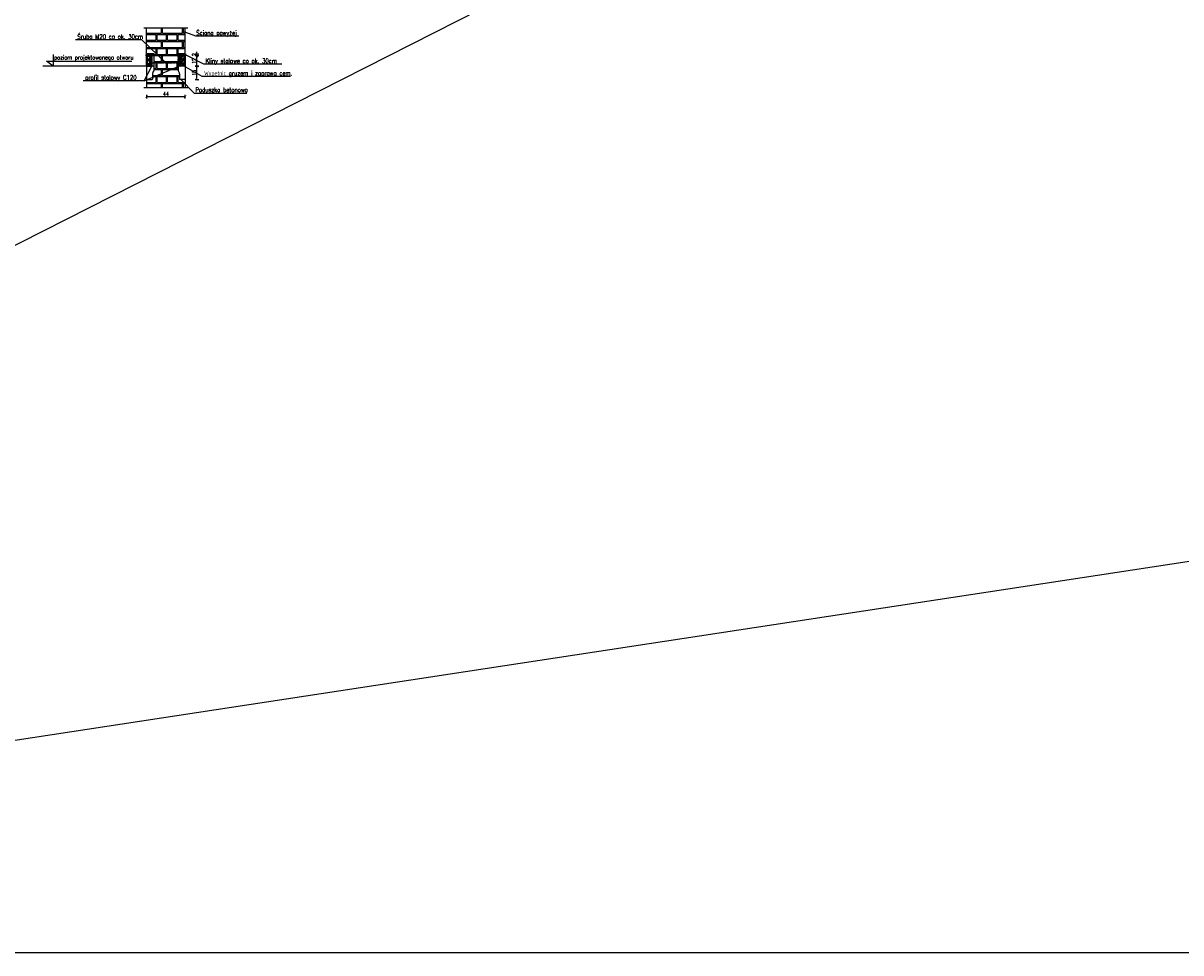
# Model space of a CAD drawing. Header units: millimetres. Extents: x -13852 to 21557, y -10038 to 8820.
# Tile 32 of 42: x 8727 to 10043, y 1332 to 2389. Entities that reach past the tile are written whole.
import ezdxf
from ezdxf.lldxf.tags import DXFTag

# ---------------------------------------------------------------- set-up
doc = ezdxf.new("R2010")
doc.units = ezdxf.units.MM
doc.linetypes.add('CENTER', pattern=[50.8, 31.75, -6.35, 6.35, -6.35])
for name, color, linetype in [('1', 2, 'Continuous'), ('2', 6, 'DASH'), ('3', 4, 'Continuous'), ('4', 1, 'CENTER'), ('5', 251, 'Continuous'), ('DIM', 243, 'Continuous')]:
    doc.layers.add(name, color=color, linetype=linetype)
doc.layers.add('sciany-rzut', color=7, linetype='Continuous', lineweight=25)
doc.styles.add('txt3', font='simplex.shx', dxfattribs={"width": 0.8, "height": 30})
doc.styles.add('ZELB-20', font='romans.shx', dxfattribs={"width": 0.79, "height": 4.4})
tags = doc.linetypes.add('DASH', pattern=[15, 10, -5]).pattern_tags.tags
tags[6:7] = [DXFTag(74, 4), DXFTag(75, 0), DXFTag(340, '0'), DXFTag(46, 0.0), DXFTag(50, 0.0), DXFTag(44, 0.0), DXFTag(45, 0.0)]
tags[4:5] = [DXFTag(74, 4), DXFTag(75, 0), DXFTag(340, '0'), DXFTag(46, 0.0), DXFTag(50, 0.0), DXFTag(44, 0.0), DXFTag(45, 0.0)]
doc.dimstyles.new('ZELB-20', dxfattribs={"dimscale": 5, "dimtxt": 100, "dimasz": 0.2, "dimexe": 1.25, "dimexo": 0.625, "dimgap": 0.2, "dimtad": 1, "dimdec": 1, "dimrnd": 1, "dimdsep": 46, "dimtxsty": 'ZELB-20', "dimblk": 'T1', "dimcen": 10, "dimse1": 1, "dimse2": 1, "dimclrd": 243, "dimclre": 242, "dimclrt": 52, "dimadec": 0, "dimazin": 0, "dimtfac": 0.3333, "dimtdec": 1, "dimtix": 1, "dimtmove": 2, "dimatfit": 3, "dimldrblk": 'NONE', "dimfxl": 0, "dimtvp": 0.8333, "dimtolj": 1, "dimtzin": 12, "dimarcsym": 0})

# ---------------------------------------------------------------- blocks, each defined once
blk = doc.blocks.new('poz')
at = {"layer": '5', "linetype": 'Continuous'}
blk.add_lwpolyline([(0, 81.7), (0, 0), (-47.6, 35), (166.5, 35)], dxfattribs=at)
at = {"layer": '5', "color": 4, "linetype": 'Continuous', "style": 'txt3', "width": 0.75}
blk.add_attdef('POZ', (-29.7, 46), '', height=30, dxfattribs=at)
blk = doc.blocks.new('T1')
at = {"color": 243}
blk.add_line((0, -2), (0, 2), dxfattribs=at)
at = {"color": 243, "const_width": 0.5}
blk.add_lwpolyline([(-1.5, -1.4), (1.5, 1.4)], dxfattribs=at)
blk = doc.blocks.new('*D97')
at = {"layer": '5', "color": 243, "lineweight": -2, "ltscale": 0.6, "transparency": 16777216}
blk.add_line((8924.5, 2325.9), (8924.5, 2338.9), dxfattribs=at)
at = {"layer": 'Defpoints', "color": 0, "ltscale": 0.6, "transparency": 16777216}
for p in [(8911.2, 2339.9), (8924.5, 2339.9), (8911.2, 2324.9)]:
    blk.add_point(p, dxfattribs=at)
at = {"layer": '5', "color": 243, "lineweight": -2, "ltscale": 0.6, "transparency": 16777216}
for p, rotation in [((8924.5, 2339.9), 90), ((8924.5, 2324.9), 270)]:
    blk.add_blockref('T1', p, dxfattribs=dict(at, rotation=rotation))
at = {"layer": '5', "color": 52, "ltscale": 0.6, "transparency": 16777216, "insert": (8921.3, 2332.4), "char_height": 4.4, "attachment_point": 5, "rotation": 90, "style": 'ZELB-20'}
blk.add_mtext('\\A1;15', dxfattribs=at)
blk = doc.blocks.new('_NONE')
at = {"color": 0, "linetype": 'ByBlock'}
blk.add_circle((0, 0), 0.25, dxfattribs=at)
blk = doc.blocks.new('*D98')
at = {"layer": '5', "color": 243, "lineweight": -2, "ltscale": 0.6, "transparency": 16777216}
blk.add_line((8924.5, 2340.9), (8924.5, 2350.9), dxfattribs=at)
at = {"layer": 'Defpoints', "color": 0, "ltscale": 0.6, "transparency": 16777216}
for p in [(8911.6, 2351.9), (8924.5, 2351.9), (8911.2, 2339.9)]:
    blk.add_point(p, dxfattribs=at)
at = {"layer": '5', "color": 243, "lineweight": -2, "ltscale": 0.6, "transparency": 16777216}
for p, rotation in [((8924.5, 2351.9), 90), ((8924.5, 2339.9), 270)]:
    blk.add_blockref('T1', p, dxfattribs=dict(at, rotation=rotation))
at = {"layer": '5', "color": 52, "ltscale": 0.6, "transparency": 16777216, "insert": (8921.3, 2345.9), "char_height": 4.4, "attachment_point": 5, "rotation": 90, "style": 'ZELB-20'}
blk.add_mtext('\\A1;12', dxfattribs=at)
blk = doc.blocks.new('*D95')
at = {"layer": '5', "color": 243, "lineweight": -2, "ltscale": 0.6, "transparency": 16777216}
blk.add_line((8868.2, 2305.3), (8910.2, 2305.3), dxfattribs=at)
at = {"layer": 'Defpoints', "color": 0, "ltscale": 0.6, "transparency": 16777216}
for p in [(8911.2, 2317.1), (8867.2, 2315.8), (8911.2, 2305.3)]:
    blk.add_point(p, dxfattribs=at)
at = {"layer": '5', "color": 243, "lineweight": -2, "ltscale": 0.6, "transparency": 16777216, "rotation": 180}
blk.add_blockref('T1', (8867.2, 2305.3), dxfattribs=at)
at = {"layer": '5', "color": 243, "lineweight": -2, "ltscale": 0.6, "transparency": 16777216}
blk.add_blockref('T1', (8911.2, 2305.3), dxfattribs=at)
at = {"layer": '5', "color": 52, "ltscale": 0.6, "transparency": 16777216, "insert": (8889.2, 2308.5), "char_height": 4.4, "attachment_point": 5, "style": 'ZELB-20'}
blk.add_mtext('\\A1;44', dxfattribs=at)
blk = doc.blocks.new('*D106')
at = {"layer": 'Defpoints', "color": 0, "transparency": 16777216}
for p in [(8911.2, 2354.1), (8911.2, 2351.9), (8924.5, 2354.1)]:
    blk.add_point(p, dxfattribs=at)
at = {"layer": 'DIM', "color": 243, "lineweight": -2, "transparency": 16777216}
for p, q in [((8924.5, 2355.1), (8924.5, 2356.1)), ((8924.5, 2351.9), (8924.5, 2354.1)), ((8924.5, 2350.9), (8924.5, 2349.9))]:
    blk.add_line(p, q, dxfattribs=at)
for p, rotation in [((8924.5, 2354.1), 270), ((8924.5, 2351.9), 90)]:
    blk.add_blockref('T1', p, dxfattribs=dict(at, rotation=rotation))
at = {"layer": 'DIM', "color": 52, "transparency": 16777216, "insert": (8921.3, 2353), "char_height": 4.4, "attachment_point": 5, "rotation": 90, "style": 'ZELB-20'}
blk.add_mtext('\\A1;2', dxfattribs=at)

msp = doc.modelspace()

# ---------------------------------------------------------------- hatches: boundary and pattern name
at = {"layer": '5'}
h = msp.add_hatch(dxfattribs=at)
h.set_pattern_fill('AR-BRELM', color=256, scale=3, style=0)
h.set_pattern_definition([(0, (-11898.911, 23467.986), (0, 16.002), [22.875, -1.125]), (0, (-11898.911, 23474.736), (0, 16.002), [22.875, -1.125]), (0, (-11892.911, 23475.987), (0, 16.002), [10.875, -1.125]), (0, (-11892.911, 23482.737), (0, 16.002), [10.875, -1.125]), (90, (-11898.911, 23467.986), (-24, 1e-15), [6.75, -9.252]), (90, (-11900.036, 23467.986), (-24, 1e-15), [6.75, -9.252]), (90, (-11892.911, 23475.987), (-12, 7e-16), [6.75, -9.252]), (90, (-11894.036, 23475.987), (-12, 7e-16), [6.75, -9.252])])
h.paths.add_polyline_path([(8875.446, 2333.869), (8874.353, 2333.869), (8873.745, 2324.904), (8867.21, 2324.904), (8867.21, 2315.764), (8911.21, 2315.764), (8911.21, 2324.904), (8904.728, 2324.916), (8904.158, 2333.105), (8902.973, 2333.105), (8902.973, 2339.916), (8903.683, 2339.916), (8902.698, 2354.052), (8911.21, 2354.052), (8911.21, 2383.481), (8867.21, 2383.481), (8867.21, 2354.052), (8875.721, 2354.052), (8874.763, 2339.916), (8875.446, 2339.916)])
at = {"layer": '5', "ltscale": 0.6}
h = msp.add_hatch(dxfattribs=at)
h.set_pattern_fill('ANSI38', color=256, scale=11, style=0)
h.set_pattern_definition([(135, (6508.7752, 7894.9973), (0.97227182, 0.97227182), []), (45, (6508.7752, 7894.9973), (2.91681547, 0.97227182), [3.4375, -2.0625])])
h.paths.add_polyline_path([(8866.524, 2354.141), (8875.721, 2352.958), (8875.721, 2351.916), (8866.524, 2351.916)])
at = {"layer": '5'}
h = msp.add_hatch(dxfattribs=at)
h.set_pattern_fill('GRAVEL', color=256, scale=0.2)
h.set_pattern_definition([(228.0127875, (-8.3424, 5.08), (-40.640000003, -45.719999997), [0.683443, -67.6609673]), (184.969741, (-8.7996, 4.572), (60.959999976, 5.0800002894), [1.1728094, -116.1080978]), (132.510447, (-9.968, 4.4704), (50.800000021, -55.87999998), [0.826963, -81.8694456]), (267.273689, (-11.9492, 3.2004), (5.0800000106, 101.5999999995), [1.068009, -105.7328749]), (292.8336542, (-12, 2.1336), (-25.400000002, 60.959999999), [1.0472674, -103.6796155]), (357.273689, (-11.5936, 1.1684), (-101.5999999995, 5.0800000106), [1.068009, -105.7328749]), (37.6942405, (-10.5268, 1.1176), (-66.039999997, -50.8000000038), [1.4123873, -139.8262306]), (72.2553284, (-9.4092, 1.9812), (35.5600000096, 111.759999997), [1.333439, -132.0105132]), (121.4295656, (-9.0028, 3.2512), (-40.640000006, 66.0399999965), [1.071626, -106.0910914]), (175.2363583, (-9.5616, 4.1656), (55.88, -5.080000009), [1.2234266, -59.947874]), (222.3974378, (-10.7808, 4.2672), (-60.959999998, -55.880000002), [1.5821558, -156.633545]), (138.814075, (-6.92, 3.1496), (-35.559999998, 30.480000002), [0.540009, -53.4611316]), (171.4692344, (-7.3264, 3.5052), (66.040000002, -10.1599999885), [1.027364, -101.709278]), (225, (-8.3424, 3.6576), (-7e-16, -5.08), [0.7184187, -6.4657862]), (203.1985905, (-8.698, 4.2672), (25.4, 10.16), [0.3868826, -38.3012447]), (291.80141, (-9.0536, 4.1148), (-5.08, 15.24), [0.5471312, -26.809506]), (30.963757, (-8.8504, 3.6068), (15.24, 10.16), [0.8886393, -28.7325963]), (161.565051, (-8.0884, 4.064), (10.16, -5.08), [0.6425743, -15.4217962]), (16.3895403, (-12, 4.1148), (50.8, 15.24), [0.900176, -89.1176533]), (70.346176, (-11.1364, 4.3688), (-20.320000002, -55.879999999), [0.755198, -74.7644314]), (293.1985905, (-8.0884, 5.08), (-10.16, 25.4), [0.7737602, -37.9143672]), (343.6104597, (-7.7836, 4.3688), (-50.800000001, 15.239999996), [0.900176, -89.1176533]), (339.443955, (-12, 0.9652), (-25.4, 10.16), [0.8680704, -42.5354686]), (294.7751406, (-11.1872, 0.6604), (-25.40000003, 55.879999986), [0.7273442, -72.0071868]), (66.8014095, (-8.0376, 0), (10.16, 25.4), [0.7737602, -37.9143672]), (17.3540246, (-7.7328, 0.7112), (-66.039999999, -20.320000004), [0.8515655, -84.304752]), (69.443955, (-10.5268, 0), (-10.16, -25.4), [0.4340352, -42.9695038]), (101.309932, (-8.3424, 0), (-5.08, 20.32), [0.2590292, -25.64399]), (165.963757, (-8.3932, 0.254), (15.24, -5.08), [1.0472674, -19.8981092]), (186.009006, (-9.4092, 0.508), (50.8, 5.080000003), [0.970534, -96.0827297]), (303.690068, (-8.8504, 3.1496), (-5.08, 10.16), [0.7326478, -17.5835527]), (353.1572266, (-8.444, 2.54), (86.3600000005, -10.1599999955), [1.2791135, -126.632018]), (60.945396, (-7.174, 2.3876), (-20.32, -35.56), [0.5230165, -51.7787846]), (90, (-6.92, 2.845), (-5.08, 5.08), [0.3048, -4.7752]), (120.256437, (-9.5108, 0.6604), (20.319999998, -35.560000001), [0.705734, -69.8678815]), (48.0127875, (-9.8664, 1.27), (40.640000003, 45.719999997), [1.3668858, -66.9775244]), (0, (-8.952, 2.286), (5.08, 5.08), [1.3208, -3.7592]), (325.3048465, (-7.6312, 2.286), (50.800000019, -35.559999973), [0.803219, -79.5186334]), (254.054604, (-6.9708, 1.8288), (-5.08, -20.32), [0.7396582, -36.2433]), (207.6459754, (-7.174, 1.1176), (-96.5200000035, -50.7999999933), [1.2042902, -119.2249288]), (175.4260787, (-8.2408, 0.5588), (-66.04, 5.08), [1.274059, -126.131693])])
h.paths.add_polyline_path([(8873.01, 2350.116, 0.41421356), (8872.11, 2351.016), (8868.66, 2351.292, -0.41421356), (8868.21, 2351.742), (8868.21, 2351.916), (8867.21, 2351.916), (8867.21, 2345.467), (8871.294, 2343.916), (8873.01, 2343.916)])
h.paths.add_polyline_path([(8873.01, 2343.916), (8871.294, 2343.916), (8867.21, 2345.467), (8867.21, 2339.916), (8868.21, 2339.916), (8868.21, 2340.09, -0.41421356), (8868.66, 2340.54), (8872.11, 2340.816, 0.41421356), (8873.01, 2341.716)])
at = {"layer": '5', "ltscale": 0.6}
h = msp.add_hatch(dxfattribs=at)
h.set_pattern_fill('ANSI31', color=256, scale=0.2, style=0)
h.set_pattern_definition([(45, (-176.9741, 0), (-0.449012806, 0.449012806), [])])
edge = h.paths.add_edge_path()
edge.add_arc((8868.66, 2340.09), 0.45, 90, 180)
edge.add_line((8868.21, 2340.09), (8868.21, 2339.916))
edge.add_line((8868.21, 2339.916), (8873.71, 2339.916))
edge.add_line((8873.71, 2339.916), (8873.71, 2351.916))
edge.add_line((8873.71, 2351.916), (8868.21, 2351.916))
edge.add_line((8868.21, 2351.916), (8868.21, 2351.742))
edge.add_arc((8868.66, 2351.742), 0.45, 180, 270)
edge.add_line((8868.66, 2351.292), (8872.11, 2351.016))
edge.add_arc((8872.11, 2350.116), 0.9, 0, 90, ccw=False)
edge.add_line((8873.01, 2350.116), (8873.01, 2341.716))
edge.add_arc((8872.11, 2341.716), 0.9, 270, 360, ccw=False)
edge.add_line((8872.11, 2340.816), (8868.66, 2340.54))
h = msp.add_hatch(dxfattribs=at)
h.set_pattern_fill('ANSI38', color=256, scale=11, style=0)
h.set_pattern_definition([(45, (11269.644, 7894.9973), (-0.97227182, 0.97227182), []), (135, (11269.644, 7894.9973), (-2.91681547, 0.97227182), [3.4375, -2.0625])])
h.paths.add_polyline_path([(8911.587, 2354.141), (8902.698, 2352.958), (8902.698, 2351.916), (8911.581, 2351.916)])
h = msp.add_hatch(dxfattribs=at)
h.set_pattern_fill('ANSI31', color=256, scale=0.2, style=0)
h.set_pattern_definition([(45, (-152.9741, 0), (-0.449012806, 0.449012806), [])])
edge = h.paths.add_edge_path()
edge.add_arc((8909.76, 2340.09), 0.45, 0, 90, ccw=False)
edge.add_line((8910.21, 2340.09), (8910.21, 2339.916))
edge.add_line((8910.21, 2339.916), (8904.71, 2339.916))
edge.add_line((8904.71, 2339.916), (8904.71, 2351.916))
edge.add_line((8904.71, 2351.916), (8910.21, 2351.916))
edge.add_line((8910.21, 2351.916), (8910.21, 2351.742))
edge.add_arc((8909.76, 2351.742), 0.45, 270, 360, ccw=False)
edge.add_line((8909.76, 2351.292), (8906.31, 2351.016))
edge.add_arc((8906.31, 2350.116), 0.9, 90, 180)
edge.add_line((8905.41, 2350.116), (8905.41, 2341.716))
edge.add_arc((8906.31, 2341.716), 0.9, 180, 270)
edge.add_line((8906.31, 2340.816), (8909.76, 2340.54))
at = {"layer": '5'}
h = msp.add_hatch(dxfattribs=at)
h.set_pattern_fill('GRAVEL', color=256, scale=0.2)
h.set_pattern_definition([(228.0127875, (15.6576, 5.08), (-40.640000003, -45.719999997), [0.683443, -67.6609673]), (184.969741, (15.2004, 4.572), (60.959999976, 5.0800002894), [1.1728094, -116.1080978]), (132.510447, (14.032, 4.4704), (50.800000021, -55.87999998), [0.826963, -81.8694456]), (267.273689, (12.0508, 3.2004), (5.0800000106, 101.5999999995), [1.068009, -105.7328749]), (292.8336542, (12, 2.1336), (-25.400000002, 60.959999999), [1.0472674, -103.6796155]), (357.273689, (12.4064, 1.1684), (-101.5999999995, 5.0800000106), [1.068009, -105.7328749]), (37.6942405, (13.4732, 1.1176), (-66.039999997, -50.8000000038), [1.4123873, -139.8262306]), (72.2553284, (14.5908, 1.9812), (35.5600000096, 111.759999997), [1.333439, -132.0105132]), (121.4295656, (14.9972, 3.2512), (-40.640000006, 66.0399999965), [1.071626, -106.0910914]), (175.2363583, (14.4384, 4.1656), (55.88, -5.080000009), [1.2234266, -59.947874]), (222.3974378, (13.2192, 4.2672), (-60.959999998, -55.880000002), [1.5821558, -156.633545]), (138.814075, (17.08, 3.1496), (-35.559999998, 30.480000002), [0.540009, -53.4611316]), (171.4692344, (16.6736, 3.5052), (66.040000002, -10.1599999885), [1.027364, -101.709278]), (225, (15.6576, 3.6576), (-7e-16, -5.08), [0.7184187, -6.4657862]), (203.1985905, (15.302, 4.2672), (25.4, 10.16), [0.3868826, -38.3012447]), (291.80141, (14.9464, 4.1148), (-5.08, 15.24), [0.5471312, -26.809506]), (30.963757, (15.1496, 3.6068), (15.24, 10.16), [0.8886393, -28.7325963]), (161.565051, (15.9116, 4.064), (10.16, -5.08), [0.6425743, -15.4217962]), (16.3895403, (12, 4.1148), (50.8, 15.24), [0.900176, -89.1176533]), (70.346176, (12.8636, 4.3688), (-20.320000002, -55.879999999), [0.755198, -74.7644314]), (293.1985905, (15.9116, 5.08), (-10.16, 25.4), [0.7737602, -37.9143672]), (343.6104597, (16.2164, 4.3688), (-50.800000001, 15.239999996), [0.900176, -89.1176533]), (339.443955, (12, 0.9652), (-25.4, 10.16), [0.8680704, -42.5354686]), (294.7751406, (12.8128, 0.6604), (-25.40000003, 55.879999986), [0.7273442, -72.0071868]), (66.8014095, (15.9624, 0), (10.16, 25.4), [0.7737602, -37.9143672]), (17.3540246, (16.2672, 0.7112), (-66.039999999, -20.320000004), [0.8515655, -84.304752]), (69.443955, (13.4732, 0), (-10.16, -25.4), [0.4340352, -42.9695038]), (101.309932, (15.6576, 0), (-5.08, 20.32), [0.2590292, -25.64399]), (165.963757, (15.6068, 0.254), (15.24, -5.08), [1.0472674, -19.8981092]), (186.009006, (14.5908, 0.508), (50.8, 5.080000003), [0.970534, -96.0827297]), (303.690068, (15.1496, 3.1496), (-5.08, 10.16), [0.7326478, -17.5835527]), (353.1572266, (15.556, 2.54), (86.3600000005, -10.1599999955), [1.2791135, -126.632018]), (60.945396, (16.826, 2.3876), (-20.32, -35.56), [0.5230165, -51.7787846]), (90, (17.08, 2.845), (-5.08, 5.08), [0.3048, -4.7752]), (120.256437, (14.4892, 0.6604), (20.319999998, -35.560000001), [0.705734, -69.8678815]), (48.0127875, (14.1336, 1.27), (40.640000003, 45.719999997), [1.3668858, -66.9775244]), (0, (15.048, 2.286), (5.08, 5.08), [1.3208, -3.7592]), (325.3048465, (16.3688, 2.286), (50.800000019, -35.559999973), [0.803219, -79.5186334]), (254.054604, (17.0292, 1.8288), (-5.08, -20.32), [0.7396582, -36.2433]), (207.6459754, (16.826, 1.1176), (-96.5200000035, -50.7999999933), [1.2042902, -119.2249288]), (175.4260787, (15.7592, 0.5588), (-66.04, 5.08), [1.274059, -126.131693])])
h.paths.add_polyline_path([(8905.41, 2350.116, -0.41421356), (8906.31, 2351.016), (8909.76, 2351.292, 0.41421356), (8910.21, 2351.742), (8910.21, 2351.916), (8911.21, 2351.916), (8911.21, 2345.467), (8907.125, 2343.916), (8905.41, 2343.916)])
h.paths.add_polyline_path([(8905.41, 2343.916), (8907.125, 2343.916), (8911.21, 2345.467), (8911.21, 2339.916), (8910.21, 2339.916), (8910.21, 2340.09, 0.41421356), (8909.76, 2340.54), (8906.31, 2340.816, -0.41421356), (8905.41, 2341.716)])

# ---------------------------------------------------------------- linework, layer by layer
at = {"layer": '1', "ltscale": 0.6}
for p, q in [((8867.21, 2354.052), (8867.21, 2383.481)), ((8911.21, 2354.052), (8911.21, 2383.481)), ((8875.721, 2354.052), (8867.21, 2354.052)), ((8867.21, 2339.916), (8867.21, 2351.916)), ((8873.01, 2343.916), (8870.031, 2345.595)), ((8873.01, 2343.916), (8870.031, 2342.236)), ((8875.721, 2351.916), (8875.721, 2354.052)), ((8902.698, 2351.916), (8902.698, 2354.052)), ((8911.21, 2354.052), (8902.698, 2354.052)), ((8905.41, 2343.916), (8908.388, 2345.595)), ((8905.41, 2343.916), (8908.388, 2342.236)), ((8875.446, 2339.916), (8867.21, 2339.916)), ((8911.21, 2339.916), (8902.973, 2339.916))]:
    msp.add_line(p, q, dxfattribs=at)
for points in [[(8868.66, 2340.54, 0.41421356), (8868.21, 2340.09), (8868.21, 2339.916), (8873.71, 2339.916), (8873.71, 2351.916), (8868.21, 2351.916), (8868.21, 2351.742, 0.41421356), (8868.66, 2351.292), (8872.11, 2351.016, -0.41421356), (8873.01, 2350.116), (8873.01, 2341.716, -0.41421356), (8872.11, 2340.816)], [(8909.76, 2340.54, -0.41421356), (8910.21, 2340.09), (8910.21, 2339.916), (8904.71, 2339.916), (8904.71, 2351.916), (8910.21, 2351.916), (8910.21, 2351.742, -0.41421356), (8909.76, 2351.292), (8906.31, 2351.016, 0.41421356), (8905.41, 2350.116), (8905.41, 2341.716, 0.41421356), (8906.31, 2340.816)]]:
    msp.add_lwpolyline(points, format="xyb", close=True, dxfattribs=at)
at = {"layer": '2', "ltscale": 0.6}
for p, q in [((8864.168, 2383.481), (8914.21, 2383.481)), ((8874.013, 2331.573), (8873.924, 2331.215)), ((8873.924, 2331.215), (8873.924, 2326.92)), ((8874.103, 2332.289), (8874.013, 2331.931)), ((8874.013, 2331.931), (8874.013, 2331.573)), ((8874.282, 2332.647), (8874.103, 2332.289)), ((8874.461, 2333.362), (8874.282, 2332.647)), ((8874.73, 2333.72), (8874.461, 2333.362)), ((8874.909, 2334.078), (8874.73, 2333.72)), ((8875.088, 2334.436), (8874.909, 2334.078)), ((8875.177, 2334.794), (8875.088, 2334.436)), ((8875.356, 2335.152), (8875.177, 2334.794)), ((8875.446, 2339.916), (8875.356, 2335.152)), ((8902.973, 2339.916), (8903.063, 2335.152)), ((8903.063, 2335.152), (8903.242, 2334.794)), ((8903.242, 2334.794), (8903.331, 2334.436)), ((8903.331, 2334.436), (8903.511, 2334.078)), ((8903.511, 2334.078), (8903.69, 2333.72)), ((8903.69, 2333.72), (8903.958, 2333.362)), ((8903.958, 2333.362), (8904.137, 2332.647)), ((8904.137, 2332.647), (8904.316, 2332.289)), ((8904.316, 2332.289), (8904.406, 2331.931)), ((8904.406, 2331.931), (8904.406, 2331.573)), ((8904.406, 2331.573), (8904.495, 2331.215)), ((8904.495, 2331.215), (8904.495, 2326.92)), ((8867.21, 2324.916), (8873.691, 2324.916)), ((8873.745, 2325.131), (8873.691, 2324.916)), ((8873.834, 2326.562), (8873.745, 2326.204)), ((8873.745, 2326.204), (8873.745, 2325.131)), ((8873.924, 2326.92), (8873.834, 2326.562)), ((8904.495, 2326.92), (8904.585, 2326.562)), ((8904.585, 2326.562), (8904.674, 2326.204)), ((8904.674, 2326.204), (8904.674, 2325.131)), ((8904.674, 2325.131), (8904.728, 2324.916)), ((8911.21, 2324.916), (8904.728, 2324.916)), ((8864.168, 2315.764), (8914.21, 2315.764))]:
    msp.add_line(p, q, dxfattribs=at)
at = {"layer": '3'}
for p, q in [((8866.524, 2354.141), (8866.524, 2351.916)), ((8911.584, 2354.141), (8911.584, 2351.916))]:
    msp.add_line(p, q, dxfattribs=at)
at = {"layer": '3', "ltscale": 0.6}
for p, q in [((8866.524, 2354.141), (8875.721, 2352.958)), ((8875.721, 2351.916), (8866.524, 2351.916)), ((8911.584, 2354.141), (8902.698, 2352.958)), ((8902.698, 2351.916), (8911.584, 2351.916)), ((8867.21, 2339.916), (8867.21, 2315.764)), ((8911.21, 2339.916), (8911.21, 2315.764))]:
    msp.add_line(p, q, dxfattribs=at)
at = {"layer": '4', "color": 2, "ltscale": 0.2}
msp.add_line((8870.031, 2343.916), (8908.388, 2343.916), dxfattribs=at)
at = {"layer": '5', "lineweight": 25, "ltscale": 0.6}
for p, q in [((8923.203, 2374.039), (8907.591, 2379.899)), ((8972.272, 2374.039), (8923.203, 2374.039)), ((8861.797, 2369.755), (8786.321, 2369.755)), ((8932.189, 2342.228), (8909.73, 2353.749)), ((8930.501, 2328.238), (8909.229, 2340.311)), ((9021.006, 2342.228), (8932.189, 2342.228)), ((8864.541, 2323.391), (8795.169, 2323.391)), ((9030.769, 2328.238), (8930.501, 2328.238)), ((8921.309, 2309.345), (8981.288, 2309.345))]:
    msp.add_line(p, q, dxfattribs=at)
at = {"layer": '5', "ltscale": 0.6}
for p, q in [((8861.797, 2369.755), (8889.21, 2343.916)), ((8788.154, 2345.632), (8850.523, 2345.632)), ((8875.446, 2346.541), (8875.356, 2346.184)), ((8875.356, 2346.184), (8875.356, 2343.32)), ((8875.535, 2350.478), (8875.446, 2350.12)), ((8875.446, 2350.12), (8875.446, 2348.331)), ((8875.446, 2348.331), (8875.535, 2347.973)), ((8875.535, 2346.899), (8875.446, 2346.541)), ((8875.625, 2351.194), (8875.535, 2350.836)), ((8875.535, 2350.836), (8875.535, 2350.478)), ((8875.535, 2347.973), (8875.535, 2346.899)), ((8875.625, 2351.91), (8875.625, 2351.194)), ((8902.794, 2351.91), (8902.794, 2351.194)), ((8902.794, 2351.194), (8902.884, 2350.836)), ((8902.884, 2350.836), (8902.884, 2350.478)), ((8902.884, 2350.478), (8902.973, 2350.12)), ((8902.973, 2348.331), (8902.884, 2347.973)), ((8902.884, 2347.973), (8902.884, 2346.899)), ((8902.884, 2346.899), (8902.973, 2346.541)), ((8902.973, 2350.12), (8902.973, 2348.331)), ((8902.973, 2346.541), (8903.063, 2346.184)), ((8903.063, 2346.184), (8903.063, 2343.32)), ((8867.21, 2339.916), (8749.365, 2339.916)), ((8864.541, 2323.391), (8873.354, 2340.617)), ((8864.541, 2323.391), (8904.83, 2340.384)), ((8875.356, 2343.32), (8875.446, 2342.962)), ((8875.446, 2342.962), (8875.446, 2342.247)), ((8875.446, 2342.247), (8875.535, 2341.889)), ((8875.535, 2340.815), (8875.446, 2340.457)), ((8875.446, 2340.457), (8875.446, 2339.916)), ((8875.535, 2341.889), (8875.535, 2340.815)), ((8902.973, 2342.247), (8902.884, 2341.889)), ((8902.884, 2341.889), (8902.884, 2340.815)), ((8902.884, 2340.815), (8902.973, 2340.457)), ((8903.063, 2343.32), (8902.973, 2342.962)), ((8902.973, 2342.962), (8902.973, 2342.247)), ((8902.973, 2340.457), (8902.973, 2339.916)), ((8921.309, 2309.345), (8906.304, 2324.916))]:
    msp.add_line(p, q, dxfattribs=at)
at = {"layer": 'DIM'}
for p, q in [((7132.203, 1331.666), (18232.913, 6966.285)), ((18232.913, 3022.641), (7132.203, 1331.666))]:
    msp.add_line(p, q, dxfattribs=at)
msp.add_lwpolyline([(7132.203, 3022.641), (18232.913, 3022.641), (18232.913, 1331.666), (7132.203, 1331.666)], close=True, dxfattribs=at)
at = {"layer": 'sciany-rzut'}
for p, q in [((8867.21, 2351.916), (8867.21, 2339.916)), ((8911.21, 2351.916), (8911.21, 2339.916))]:
    msp.add_line(p, q, dxfattribs=at)

# ---------------------------------------------------------------- block references
at = {"layer": '5', "ltscale": 0.6, "xscale": 0.1633333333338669, "yscale": 0.1633333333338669, "zscale": 0.1633333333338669}
msp.add_blockref('poz', (8760.963, 2339.916), dxfattribs=at).add_auto_attribs({'POZ': '  poziom projektowanego otworu'})

# ---------------------------------------------------------------- texts
at = {"layer": '3', "lineweight": 25, "style": 'txt3', "width": 0.75}
for s, p in [('Śruba M20 co ok. 30cm', (8788.472, 2370.952)), ('Ściana powyżej', (8923.697, 2375.236)), ('Kliny stalowe co ok. 30cm', (8934.34, 2343.424)), ('Wypełnic gruzem i zaprawą cem.', (8932.652, 2329.434)), ('profil stalowy C120', (8797.32, 2324.588)), ('Poduszka betonowa', (8922.634, 2310.541))]:
    msp.add_text(s, height=5.12, dxfattribs=at).set_placement(p)

# ---------------------------------------------------------------- dimensions: what is measured, and where the dimension line sits
at = {"layer": '5', "ltscale": 0.6}
for base, p1, p2, picture, middle in [((8924.484, 2351.916), (8911.21, 2339.916), (8911.584, 2351.916), '*D98', (8921.284, 2345.916)), ((8924.484, 2339.916), (8911.21, 2324.904), (8911.21, 2339.916), '*D97', (8921.284, 2332.41))]:
    dim = msp.add_linear_dim(base=base, p1=p1, p2=p2, angle=90, dimstyle='ZELB-20', dxfattribs=at)
    dim.commit()
    dim.dimension.update_dxf_attribs({"geometry": picture, "text_midpoint": middle})
dim = msp.add_linear_dim(base=(8911.21, 2305.339), p1=(8867.21, 2315.764), p2=(8911.21, 2317.132), dimstyle='ZELB-20', dxfattribs=at)
dim.commit()
dim.dimension.update_dxf_attribs({"geometry": '*D95', "text_midpoint": (8889.21, 2308.539)})
at = {"layer": 'DIM'}
dim = msp.add_linear_dim(base=(8924.484, 2354.091), p1=(8911.21, 2351.916), p2=(8911.21, 2354.091), angle=90, dimstyle='ZELB-20', dxfattribs=at)
dim.commit()
dim.dimension.update_dxf_attribs({"geometry": '*D106', "text_midpoint": (8921.284, 2353.003)})

doc.saveas('drawing.dxf')
